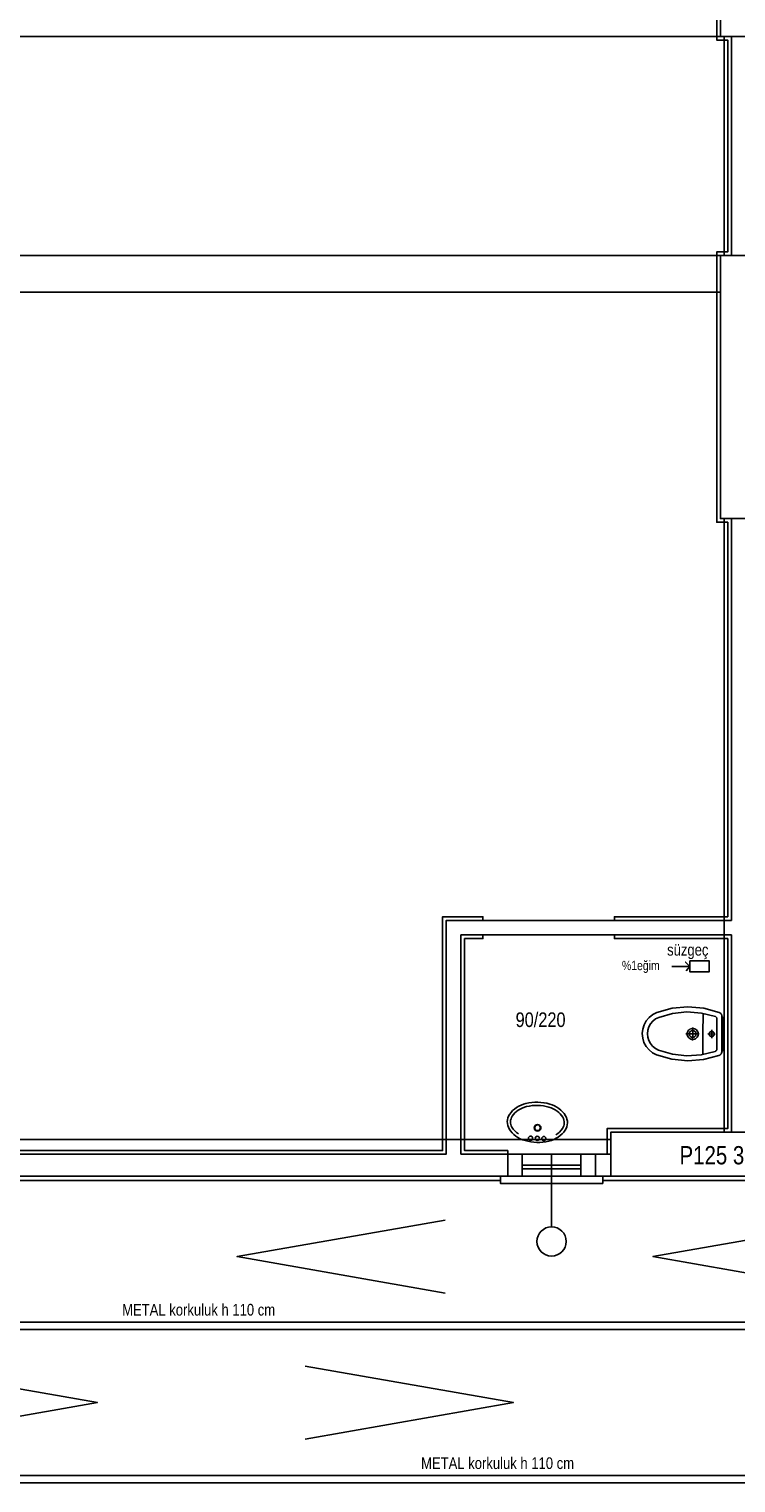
# Model space of a CAD drawing. Header units: centimetres. Extents: x 0 to 15545, y -30 to 2970.
# Tile 8 of 31: x 2481 to 2723, y 1117 to 1615. Entities that reach past the tile are written whole.
import ezdxf

# ---------------------------------------------------------------- set-up
doc = ezdxf.new("R2010")
doc.units = ezdxf.units.CM
doc.layers.add('ASN-MIMARI', color=8, linetype='CONTINUOUS')
doc.styles.get("Standard").update_dxf_attribs({"font": 'arial.ttf', "width": 0.8})

msp = doc.modelspace()

# ---------------------------------------------------------------- linework, layer by layer
at = {"layer": 'ASN-MIMARI'}
for p, q in [((2711.88, 1270.77), (2711.92, 1277.83)), ((2716.66, 1275.99), (2716.63, 1270.75)), ((2718.41, 1276.69), (2718.38, 1270.74)), ((2718.41, 1276.49), (2718.56, 1276.49)), ((2718.91, 1276.14), (2718.88, 1270.74)), ((2710.64, 1270.78), (2706.07, 1270.8)), ((2708.38, 1270.79), (2708.37, 1268.57)), ((2708.38, 1270.79), (2708.4, 1273.01)), ((2711.88, 1270.77), (2711.85, 1263.71)), ((2716.1, 1270.75), (2713.55, 1270.76)), ((2714.88, 1270.76), (2714.89, 1272.16)), ((2714.88, 1270.76), (2714.88, 1269.36)), ((2716.61, 1265.5), (2716.63, 1270.75)), ((2718.35, 1264.79), (2718.38, 1270.74)), ((2718.86, 1265.34), (2718.88, 1270.74)), ((2718.36, 1264.99), (2718.51, 1264.99))]:
    msp.add_line(p, q, dxfattribs=at)
for points in [[(3059.11, 1927.14), (1612.86, 1927.14), (1312.86, 1555.89), (1312.86, 1222.14), (1790.36, 1222.14), (1790.36, 1222.14), (2066.61, 1222.14), (2066.61, 1267.14), (2390.36, 1267.14), (2390.36, 1222.14), (3059.11, 1222.14), (3059.11, 1927.14)], [(2679.11, 1919.64), (2679.11, 1910.89), (2720.36, 1910.89), (2720.36, 1703.39), (2716.61, 1703.39), (2716.61, 1610.89), (2720.36, 1610.89), (2720.36, 1538.39), (2716.61, 1538.39), (2716.61, 1445.89), (2720.36, 1445.89), (2720.36, 1310.89), (2681.62, 1310.89), (2681.62, 1309.64)], [(2249.11, 1392.14), (2249.11, 1274.64), (2266.61, 1274.64), (2266.61, 1274.64), (2311.61, 1274.64), (2311.61, 1274.64), (2390.36, 1274.64), (2390.36, 1282.14), (2420.36, 1282.14), (2420.36, 1229.64), (2624.11, 1229.64), (2624.11, 1309.64), (2721.61, 1309.64), (2721.61, 1447.14), (2717.86, 1447.14), (2717.86, 1537.14), (2721.61, 1537.14), (2721.61, 1612.14), (2717.86, 1612.14), (2717.86, 1702.14)], [(2717.86, 1702.14), (2717.86, 1612.14), (2721.61, 1612.14), (2721.61, 1537.14), (2717.86, 1537.14), (2717.86, 1447.14), (2721.61, 1447.14), (2721.61, 1309.64), (2624.11, 1309.64), (2624.11, 1229.64), (2420.36, 1229.64), (2420.36, 1282.14), (2390.36, 1282.14), (2390.36, 1274.64), (2311.61, 1274.64), (2311.61, 1274.64), (2304.11, 1274.64)], [(2390.36, 1274.64), (2389.11, 1274.64), (2390.36, 1274.64), (2390.36, 1282.14), (2420.36, 1282.14), (2420.36, 1229.64), (2624.11, 1229.64), (2624.11, 1309.64), (2721.61, 1309.64), (2721.61, 1447.14), (2717.86, 1447.14), (2717.86, 1537.14), (2721.61, 1537.14), (2721.61, 1610.89), (2721.61, 1612.14), (2717.86, 1612.14), (2717.86, 1702.14)], [(2732.86, 1612.14), (2717.86, 1612.14), (2717.86, 1702.14), (2732.86, 1702.14), (2732.86, 1612.14)], [(2717.86, 1612.14), (2717.86, 1702.14)], [(2411.61, 1612.14), (2717.86, 1612.14)], [(2732.86, 1612.14), (2717.86, 1612.14)], [(2719.11, 1537.14), (2719.11, 1612.14)], [(2387.1, 1537.14), (2717.86, 1537.14)], [(2732.86, 1537.14), (2717.86, 1537.14)], [(2717.86, 1447.14), (2717.86, 1537.14)], [(2403.86, 1524.64), (2717.86, 1524.64)], [(2732.86, 1447.14), (2717.86, 1447.14)], [(2719.11, 1237.14), (2719.11, 1447.14)], [(2636.62, 1309.64), (2636.62, 1310.89), (2622.86, 1310.89), (2622.86, 1230.89), (2421.61, 1230.89), (2421.61, 1283.39), (2389.11, 1283.39), (2389.11, 1275.89), (2360.86, 1275.89)], [(2629.11, 1229.64), (2680.36, 1229.64), (2680.36, 1237.14), (2721.61, 1237.14), (2721.61, 1304.64), (2721.61, 1304.64), (2721.61, 1304.64), (2629.11, 1304.64), (2629.11, 1229.64)], [(2636.61, 1304.64), (2636.61, 1303.39), (2630.36, 1303.39), (2630.36, 1230.89), (2645.11, 1230.89), (2645.11, 1229.64)], [(2679.11, 1229.64), (2679.11, 1238.39), (2720.36, 1238.39), (2720.36, 1258.39), (2720.36, 1258.39), (2720.36, 1303.39), (2681.61, 1303.39), (2681.62, 1304.64)], [(2701.28, 1293.89), (2707.36, 1293.89), (2705.96, 1295.38), (2707.36, 1293.89), (2706.15, 1292.43)], [(2707.36, 1295.74), (2714.07, 1295.74), (2714.07, 1292.04), (2707.36, 1292.04), (2707.36, 1295.74)], [(2696.12, 1278.08), (2701.36, 1279.55), (2706.78, 1280.05), (2712.2, 1279.56), (2717.45, 1278.1)], [(2691.14, 1270.88), (2691.3, 1272.42), (2691.76, 1273.9), (2692.51, 1275.25), (2693.52, 1276.43), (2694.74, 1277.39), (2696.12, 1278.08)], [(2692.89, 1270.87), (2693.01, 1272.06), (2693.37, 1273.21), (2693.95, 1274.25), (2694.73, 1275.17), (2695.68, 1275.91), (2696.75, 1276.44)], [(2696.75, 1276.44), (2701.51, 1277.8), (2706.43, 1278.3), (2711.36, 1277.93), (2716.16, 1276.71)], [(2716.16, 1276.71), (2716.3, 1276.64), (2716.42, 1276.55), (2716.52, 1276.43), (2716.6, 1276.3), (2716.65, 1276.15), (2716.66, 1275.99)], [(2717.45, 1278.1), (2717.72, 1277.96), (2717.96, 1277.78), (2718.15, 1277.55), (2718.3, 1277.28), (2718.39, 1276.99), (2718.41, 1276.69)], [(2718.56, 1276.49), (2718.64, 1276.48), (2718.72, 1276.45), (2718.78, 1276.41), (2718.84, 1276.36), (2718.88, 1276.29), (2718.9, 1276.21), (2718.91, 1276.14)], [(2696.05, 1263.62), (2694.67, 1264.33), (2693.46, 1265.3), (2692.47, 1266.49), (2691.73, 1267.85), (2691.28, 1269.34), (2691.14, 1270.88)], [(2696.69, 1265.25), (2695.62, 1265.8), (2694.69, 1266.55), (2693.92, 1267.47), (2693.35, 1268.53), (2693, 1269.67), (2692.89, 1270.87)], [(2706.51, 1270.8), (2706.55, 1271.19), (2706.68, 1271.56), (2706.87, 1271.9), (2707.14, 1272.19), (2707.46, 1272.42), (2707.81, 1272.58), (2708.2, 1272.66), (2708.59, 1272.65), (2708.97, 1272.57), (2709.33, 1272.41), (2709.65, 1272.18), (2709.91, 1271.88), (2710.1, 1271.54), (2710.22, 1271.17), (2710.26, 1270.78)], [(2710.26, 1270.78), (2710.22, 1270.39), (2710.09, 1270.02), (2709.9, 1269.68), (2709.63, 1269.39), (2709.31, 1269.16), (2708.96, 1269), (2708.57, 1268.92), (2708.18, 1268.93), (2707.8, 1269.01), (2707.44, 1269.17), (2707.12, 1269.4), (2706.86, 1269.7), (2706.67, 1270.04), (2706.55, 1270.41), (2706.51, 1270.8)], [(2707.23, 1270.8), (2707.26, 1271.03), (2707.34, 1271.26), (2707.46, 1271.47), (2707.62, 1271.65), (2707.81, 1271.79), (2708.04, 1271.89), (2708.27, 1271.93), (2708.51, 1271.93), (2708.75, 1271.88), (2708.96, 1271.78), (2709.16, 1271.64), (2709.32, 1271.46), (2709.44, 1271.25), (2709.51, 1271.02), (2709.53, 1270.78)], [(2709.53, 1270.78), (2709.51, 1270.55), (2709.43, 1270.32), (2709.31, 1270.11), (2709.15, 1269.93), (2708.95, 1269.79), (2708.73, 1269.69), (2708.5, 1269.65), (2708.26, 1269.65), (2708.02, 1269.7), (2707.8, 1269.8), (2707.61, 1269.94), (2707.45, 1270.12), (2707.33, 1270.33), (2707.26, 1270.56), (2707.23, 1270.8)], [(2714.01, 1270.76), (2714.03, 1270.94), (2714.09, 1271.12), (2714.18, 1271.27), (2714.3, 1271.41), (2714.45, 1271.52), (2714.62, 1271.59), (2714.8, 1271.63), (2714.98, 1271.63), (2715.16, 1271.59), (2715.33, 1271.51), (2715.47, 1271.4), (2715.6, 1271.27), (2715.69, 1271.11), (2715.74, 1270.93), (2715.76, 1270.75)], [(2715.76, 1270.75), (2715.74, 1270.57), (2715.68, 1270.4), (2715.59, 1270.24), (2715.47, 1270.1), (2715.32, 1270), (2715.15, 1269.92), (2714.97, 1269.89), (2714.79, 1269.89), (2714.61, 1269.93), (2714.44, 1270), (2714.3, 1270.11), (2714.17, 1270.25), (2714.08, 1270.41), (2714.03, 1270.58), (2714.01, 1270.76)], [(2642.61, 1222.14), (2642.61, 1220.64), (2388.86, 1220.64), (2388.86, 1265.64), (2068.11, 1265.64), (2068.11, 1220.64), (1813.36, 1220.64), (1311.36, 1220.64), (1311.36, 1237.14), (1312.86, 1237.14)], [(2716.1, 1264.8), (2711.29, 1263.62), (2706.35, 1263.3), (2701.44, 1263.85), (2696.69, 1265.25)], [(2716.61, 1265.5), (2716.59, 1265.35), (2716.54, 1265.2), (2716.47, 1265.07), (2716.36, 1264.95), (2716.24, 1264.86), (2716.1, 1264.8)], [(2718.35, 1264.79), (2718.32, 1264.49), (2718.23, 1264.2), (2718.08, 1263.94), (2717.88, 1263.71), (2717.64, 1263.52), (2717.37, 1263.39)], [(2718.86, 1265.34), (2718.85, 1265.26), (2718.82, 1265.19), (2718.78, 1265.12), (2718.72, 1265.06), (2718.66, 1265.02), (2718.58, 1265), (2718.51, 1264.99)], [(2717.37, 1263.39), (2712.11, 1261.98), (2706.69, 1261.55), (2701.28, 1262.1), (2696.05, 1263.62)], [(2648.1, 1245.58), (2647.42, 1245.09), (2646.8, 1244.54), (2646.24, 1243.92), (2645.74, 1243.24)], [(2648.69, 1244.66), (2648.11, 1244.24), (2647.57, 1243.76), (2647.08, 1243.23), (2646.66, 1242.64)], [(2651.32, 1246.97), (2650.48, 1246.72), (2649.66, 1246.4), (2648.86, 1246.02), (2648.1, 1245.58)], [(2651.59, 1245.91), (2650.83, 1245.68), (2650.09, 1245.4), (2649.38, 1245.06), (2648.69, 1244.66)], [(2655.42, 1247.43), (2654.38, 1247.42), (2653.35, 1247.34), (2652.33, 1247.19), (2651.32, 1246.97)], [(2655.39, 1246.34), (2654.43, 1246.33), (2653.47, 1246.25), (2652.52, 1246.11), (2651.59, 1245.91)], [(2659.18, 1245.73), (2658.25, 1245.98), (2657.3, 1246.16), (2656.35, 1246.28), (2655.39, 1246.34)], [(2659.49, 1246.78), (2658.49, 1247.05), (2657.48, 1247.24), (2656.45, 1247.37), (2655.42, 1247.43)], [(2662.01, 1244.35), (2661.34, 1244.78), (2660.65, 1245.16), (2659.92, 1245.47), (2659.18, 1245.73)], [(2662.64, 1245.25), (2661.9, 1245.72), (2661.13, 1246.14), (2660.32, 1246.49), (2659.49, 1246.78)], [(2663.95, 1242.25), (2663.55, 1242.85), (2663.09, 1243.4), (2662.57, 1243.91), (2662.01, 1244.35)], [(2664.89, 1242.8), (2664.43, 1243.5), (2663.89, 1244.14), (2663.3, 1244.73), (2662.64, 1245.25)], [(2645.74, 1243.24), (2645.43, 1242.67), (2645.19, 1242.06), (2645.04, 1241.43), (2644.98, 1240.78)], [(2644.98, 1240.78), (2645.01, 1240.13), (2645.13, 1239.49), (2645.34, 1238.87), (2645.63, 1238.28)], [(2646.66, 1242.64), (2646.42, 1242.21), (2646.24, 1241.74), (2646.12, 1241.25), (2646.08, 1240.75)], [(2646.08, 1240.75), (2646.1, 1240.25), (2646.19, 1239.76), (2646.35, 1239.29), (2646.57, 1238.84)], [(2646.57, 1238.84), (2647.01, 1238.18), (2647.53, 1237.58), (2648.11, 1237.04), (2648.75, 1236.57)], [(2663.86, 1238.44), (2664.1, 1238.88), (2664.28, 1239.35), (2664.4, 1239.83), (2664.44, 1240.33)], [(2664.44, 1240.33), (2664.42, 1240.83), (2664.33, 1241.32), (2664.17, 1241.8), (2663.95, 1242.25)], [(2664.78, 1237.84), (2665.09, 1238.41), (2665.33, 1239.02), (2665.48, 1239.66), (2665.54, 1240.31)], [(2665.54, 1240.31), (2665.51, 1240.96), (2665.39, 1241.6), (2665.18, 1242.22), (2664.89, 1242.8)], [(2415.36, 1234.64), (2680.36, 1234.64)], [(2645.63, 1238.28), (2646.09, 1237.59), (2646.62, 1236.94), (2647.22, 1236.36), (2647.88, 1235.84)], [(2647.88, 1235.84), (2648.62, 1235.36), (2649.39, 1234.94), (2650.2, 1234.59), (2651.03, 1234.3)], [(2651.03, 1234.3), (2652.03, 1234.04), (2653.04, 1233.84), (2654.07, 1233.71), (2655.1, 1233.65)], [(2655.1, 1233.65), (2656.14, 1233.66), (2657.17, 1233.75), (2658.19, 1233.9), (2659.2, 1234.12)], [(2659.2, 1234.12), (2660.04, 1234.37), (2660.86, 1234.68), (2661.66, 1235.06), (2662.41, 1235.5)], [(2661.58, 1236.28), (2662.24, 1236.71), (2662.85, 1237.22), (2663.39, 1237.8), (2663.86, 1238.44)], [(2662.41, 1235.5), (2663.1, 1235.99), (2663.72, 1236.55), (2664.28, 1237.17), (2664.78, 1237.84)], [(2680.36, 1222.14), (2680.36, 1237.14), (2770.36, 1237.14), (2770.36, 1222.14), (2680.36, 1222.14)], [(2645.11, 1229.64), (2645.11, 1222.14), (2650.11, 1222.14), (2650.11, 1229.64), (2645.11, 1229.64), (2675.11, 1229.64), (2675.11, 1222.14), (2670.11, 1222.14), (2670.11, 1229.64), (2670.11, 1222.14), (2650.11, 1222.14)], [(2660.11, 1229.64), (2660.11, 1204.77)], [(2650.11, 1225.89), (2670.11, 1225.89)], [(2650.11, 1224.64), (2670.11, 1224.64)], [(2391.66, 1117.14), (2916.61, 1117.14), (2916.61, 1222.14)], [(2415.36, 1222.14), (2707.86, 1222.14)], [(2415.36, 1222.14), (2680.36, 1222.14)], [(2645.11, 1222.14), (2642.61, 1222.14), (2642.61, 1219.64), (2677.61, 1219.64), (2677.61, 1222.14), (2675.11, 1222.14)], [(2677.61, 1222.14), (2677.61, 1220.64), (2771.11, 1220.64), (2771.11, 1222.14)], [(2623.76, 1182.1), (2552.52, 1194.6), (2623.76, 1207.1)], [(2766.05, 1182.1), (2694.8, 1194.6), (2766.05, 1207.1)], [(2316.61, 1172.14), (2916.61, 1172.14), (2916.61, 1169.64), (2316.61, 1169.64)], [(2433.51, 1157.14), (2504.76, 1144.64), (2433.51, 1132.14)], [(2575.79, 1157.14), (2647.04, 1144.64), (2575.79, 1132.14)], [(2391.61, 1119.64), (2914.11, 1119.64)]]:
    msp.add_lwpolyline(points, dxfattribs=at)
for centre, radius in [((2655.33, 1238.66), 1.15), ((2655.33, 1238.66), 0.969), ((2652.92, 1235.09), 0.713), ((2655.22, 1235.04), 0.713), ((2657.47, 1234.99), 0.713), ((2660.11, 1199.77), 5)]:
    msp.add_circle(centre, radius, dxfattribs=at)

# ---------------------------------------------------------------- texts
at = {"layer": 'ASN-MIMARI', "width": 0.8}
for s, height, p in [('süzgeç', 3.994, (2699.63, 1297.58)), ('%%%1eğim', 3.195, (2684.19, 1292.61)), ('90/220', 5, (2647.81, 1273.15)), ('P125 30/180', 6.25, (2703.89, 1226.15)), ('METAL korkuluk h 110 cm', 3.9936, (2513.22, 1174.4)), ('METAL korkuluk h 110 cm', 3.9936, (2615.48, 1121.9))]:
    msp.add_text(s, height=height, dxfattribs=at).set_placement(p)

doc.saveas('drawing.dxf')
